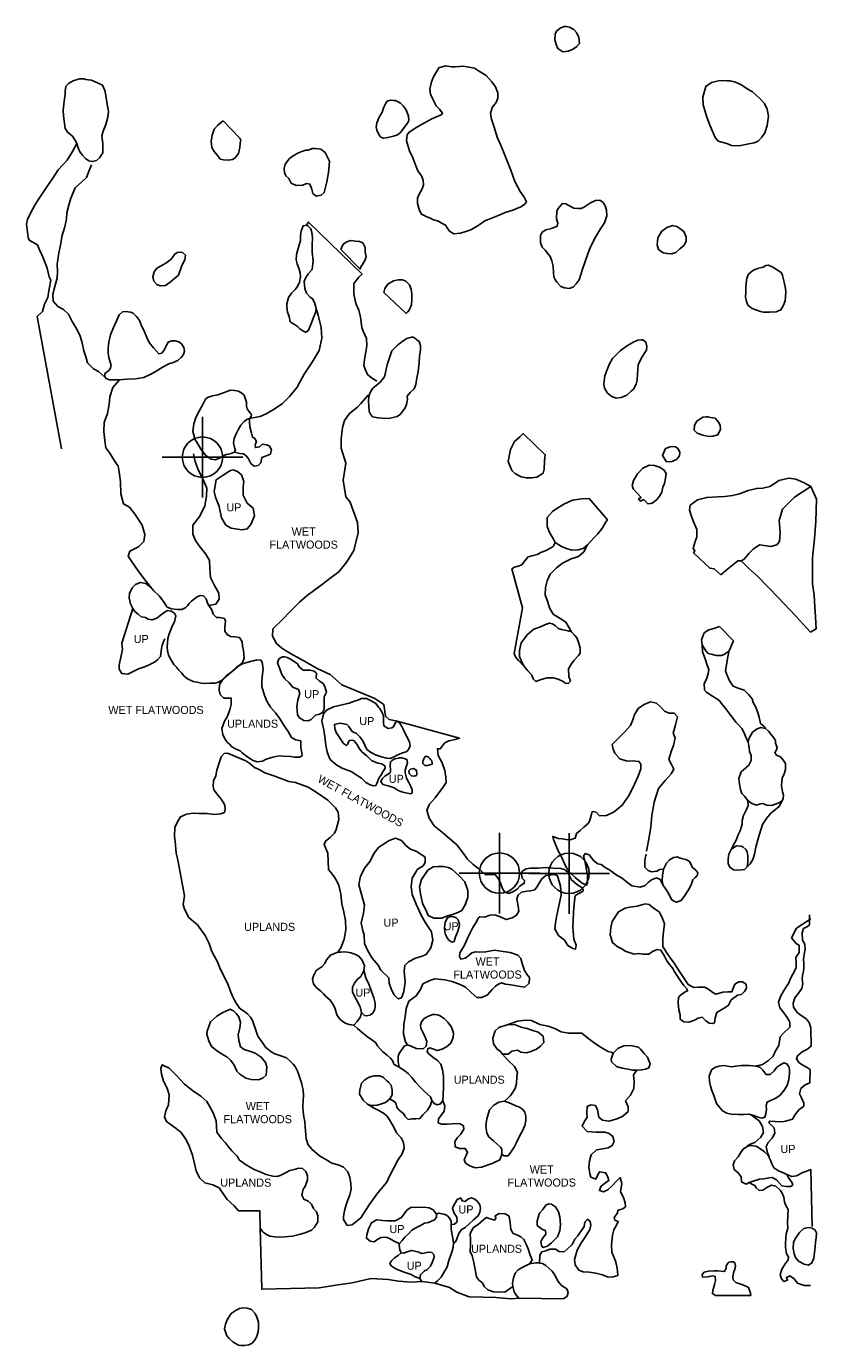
# Model space of a CAD drawing. Extents: x 208113 to 219501, y 848765 to 886105.
# Tile 2 of 2: x 209711 to 219501, y 869766 to 886105. Entities that reach past the tile are written whole.
import ezdxf
from ezdxf.enums import TextEntityAlignment as Align

# ---------------------------------------------------------------- set-up
doc = ezdxf.new("R2010")
doc.units = 0
doc.header["$LTSCALE"] = 800
doc.header["$PDMODE"] = 34
doc.header["$PDSIZE"] = 500
doc.layers.add('WETLANDS', color=11, linetype='CONTINUOUS')

msp = doc.modelspace()

# ---------------------------------------------------------------- linework, layer by layer
at = {"layer": 'WETLANDS', "color": 0}
for points in [[(216375, 886104), (216323, 886084), (216280, 886047), (216262, 886007), (216257, 885941), (216274, 885880), (216293, 885830), (216355, 885791), (216422, 885799), (216477, 885817), (216532, 885857), (216562, 885893), (216555, 885966), (216528, 886030), (216493, 886067), (216439, 886097), (216402, 886105)], [(214982, 885605), (214902, 885617), (214819, 885591), (214794, 885551), (214755, 885479), (214729, 885418), (214711, 885326), (214717, 885266), (214747, 885204), (214789, 885123), (214827, 885081), (214850, 885053), (214867, 885030), (214851, 885008), (214733, 884962), (214607, 884890), (214527, 884846), (214449, 884792), (214430, 884763), (214421, 884688), (214456, 884565), (214500, 884479), (214536, 884380), (214562, 884316), (214604, 884255), (214625, 884201), (214630, 884143), (214613, 884093), (214572, 884021), (214558, 883979), (214557, 883913), (214582, 883827), (214608, 883779), (214670, 883748), (214706, 883733), (214754, 883709), (214817, 883692), (214851, 883671), (214904, 883644), (214924, 883609), (214951, 883570), (215008, 883536), (215086, 883543), (215132, 883555), (215219, 883585), (215310, 883640), (215389, 883695), (215466, 883726), (215567, 883768), (215642, 883801), (215738, 883828), (215838, 883872), (215881, 883898), (215906, 883931), (215876, 883992), (215829, 884061), (215764, 884185), (215712, 884324), (215664, 884447), (215599, 884615), (215545, 884734), (215510, 884845), (215473, 884956), (215462, 885027), (215482, 885101), (215529, 885161), (215552, 885217), (215552, 885282), (215522, 885358), (215478, 885420), (215408, 885497), (215314, 885553), (215261, 885588), (215193, 885602), (215121, 885611), (215077, 885610), (215025, 885603)], [(210422, 885456), (210369, 885455), (210292, 885431), (210234, 885399), (210199, 885361), (210190, 885303), (210191, 885264), (210178, 885178), (210167, 885068), (210169, 884999), (210184, 884904), (210193, 884840), (210223, 884789), (210282, 884744), (210312, 884700), (210335, 884656), (210354, 884602), (210375, 884551), (210408, 884510), (210445, 884471), (210486, 884442), (210530, 884431), (210578, 884444), (210616, 884476), (210660, 884539), (210658, 884656), (210647, 884748), (210663, 884806), (210696, 884891), (210719, 884979), (210730, 885053), (210713, 885141), (210697, 885249), (210681, 885312), (210653, 885377), (210601, 885404), (210519, 885439), (210482, 885443), (210448, 885447)], [(218392, 885431), (218300, 885434), (218197, 885411), (218129, 885361), (218090, 885229), (218096, 885132), (218141, 884983), (218183, 884873), (218245, 884728), (218283, 884684), (218388, 884653), (218448, 884632), (218543, 884627), (218621, 884641), (218726, 884664), (218778, 884685), (218822, 884733), (218861, 884785), (218889, 884877), (218904, 884994), (218889, 885082), (218855, 885150), (218799, 885213), (218708, 885293), (218641, 885331), (218560, 885386), (218496, 885414), (218463, 885424), (218430, 885429)], [(214261, 885186), (214223, 885192), (214180, 885179), (214160, 885147), (214138, 885103), (214117, 885043), (214083, 884983), (214069, 884952), (214051, 884908), (214043, 884862), (214054, 884818), (214076, 884767), (214104, 884733), (214136, 884719), (214187, 884728), (214261, 884744), (214307, 884762), (214348, 884795), (214393, 884855), (214431, 884908), (214447, 884941), (214445, 884995), (214416, 885070), (214378, 885123), (214344, 885155), (214309, 885176), (214280, 885187)], [(212149, 884934), (212084, 884882), (212038, 884831), (212011, 884758), (211999, 884681), (212009, 884606), (212038, 884556), (212082, 884502), (212112, 884462), (212155, 884453), (212216, 884449), (212266, 884458), (212297, 884478), (212338, 884529), (212356, 884606), (212360, 884659), (212367, 884695), (212355, 884721)], [(213174, 884572), (213113, 884551), (213074, 884535), (213030, 884511), (212971, 884467), (212916, 884398), (212903, 884345), (212907, 884296), (212926, 884256), (212961, 884222), (212990, 884164), (213054, 884134), (213132, 884139), (213184, 884158), (213223, 884153), (213247, 884090), (213260, 884037), (213300, 884004), (213363, 884014), (213400, 884050), (213432, 884180), (213453, 884296), (213463, 884384), (213466, 884435), (213436, 884494), (213411, 884544), (213359, 884585), (213291, 884594), (213252, 884591), (213200, 884573)], [(216548, 883848), (216492, 883855), (216421, 883893), (216396, 883906), (216352, 883913), (216294, 883845), (216283, 883811), (216279, 883722), (216296, 883670), (216287, 883631), (216217, 883602), (216146, 883584), (216102, 883555), (216081, 883515), (216080, 883428), (216101, 883372), (216137, 883334), (216201, 883255), (216222, 883201), (216236, 883137), (216240, 883052), (216245, 883004), (216267, 882961), (216282, 882938), (216333, 882884), (216376, 882869), (216438, 882861), (216489, 882881), (216521, 882916), (216558, 882966), (216600, 883099), (216631, 883179), (216670, 883300), (216703, 883383), (216761, 883495), (216825, 883598), (216874, 883672), (216900, 883760), (216898, 883831), (216887, 883874), (216857, 883924), (216814, 883953), (216760, 883950), (216700, 883921), (216648, 883887), (216611, 883864), (216581, 883851)], [(213180, 883643), (213140, 883635), (213116, 883567), (213109, 883515), (213105, 883454), (213088, 883385), (213070, 883326), (213059, 883280), (213054, 883214), (213065, 883164), (213085, 883110), (213104, 883053), (213105, 883002), (213093, 882939), (213068, 882884), (213040, 882845), (212995, 882802), (212957, 882749), (212939, 882670), (212936, 882626), (212947, 882566), (212967, 882512), (212981, 882448), (213019, 882420), (213069, 882389), (213099, 882360), (213135, 882335), (213170, 882317), (213200, 882333), (213233, 882413), (213269, 882499), (213293, 882562), (213302, 882610), (213279, 882685), (213256, 882732), (213228, 882752), (213181, 882800), (213159, 882860), (213152, 882947), (213168, 882989), (213204, 883041), (213253, 883095), (213264, 883203), (213251, 883311), (213253, 883391), (213254, 883491), (213249, 883552), (213234, 883596), (213215, 883620), (213196, 883636)], [(217708, 883634), (217645, 883615), (217580, 883565), (217534, 883486), (217525, 883400), (217541, 883343), (217598, 883300), (217650, 883291), (217703, 883288), (217756, 883303), (217807, 883350), (217855, 883390), (217885, 883440), (217883, 883497), (217856, 883565), (217805, 883603), (217768, 883625), (217727, 883636), (217713, 883640)], [(213608, 883344), (213635, 883406), (213679, 883438), (213729, 883452), (213787, 883446), (213839, 883440), (213879, 883424), (213907, 883365), (213910, 883308), (213919, 883256), (213908, 883212), (213876, 883156), (213856, 883126), (213846, 883100)], [(211539, 883268), (211505, 883224), (211438, 883171), (211379, 883141), (211329, 883109), (211296, 883067), (211276, 883004), (211289, 882951), (211326, 882910), (211373, 882891), (211434, 882897), (211493, 882939), (211549, 882986), (211594, 883026), (211637, 883144), (211672, 883216), (211682, 883273), (211647, 883303), (211617, 883309), (211581, 883305), (211549, 883286)], [(218839, 883125), (218770, 883107), (218710, 883081), (218656, 883035), (218637, 882989), (218628, 882927), (218624, 882865), (218622, 882816), (218620, 882753), (218631, 882699), (218647, 882654), (218701, 882612), (218805, 882574), (218841, 882565), (218919, 882566), (219001, 882569), (219056, 882594), (219090, 882651), (219112, 882706), (219120, 882812), (219115, 882861), (219100, 882937), (219080, 883019), (219064, 883052), (218999, 883100), (218958, 883125), (218906, 883148), (218873, 883145)], [(214139, 882811), (214150, 882861), (214188, 882914), (214259, 882954), (214316, 882965), (214370, 882965), (214411, 882949), (214457, 882905), (214479, 882849), (214487, 882788), (214488, 882721), (214483, 882656), (214453, 882591), (214437, 882571), (214416, 882550)], [(210953, 882575), (210903, 882568), (210862, 882534), (210817, 882428), (210791, 882374), (210754, 882287), (210734, 882195), (210725, 882125), (210723, 882059), (210731, 882005), (210754, 881934), (210761, 881904), (210750, 881864), (210732, 881844), (210698, 881820), (210684, 881808), (210683, 881789), (210683, 881766), (210698, 881745), (210740, 881728), (210798, 881729), (210865, 881726), (210955, 881734), (211061, 881742), (211113, 881749), (211168, 881757), (211253, 881796), (211308, 881828), (211374, 881868), (211415, 881894), (211474, 881924), (211530, 881943), (211586, 881967), (211630, 882006), (211658, 882042), (211669, 882083), (211662, 882129), (211636, 882171), (211600, 882199), (211553, 882211), (211514, 882211), (211469, 882193), (211437, 882142), (211417, 882097), (211389, 882056), (211350, 882049), (211286, 882124), (211232, 882192), (211205, 882253), (211165, 882341), (211140, 882388), (211111, 882461), (211076, 882514), (211033, 882553), (211001, 882565), (210972, 882571)], [(214483, 882257), (214425, 882240), (214365, 882203), (214304, 882154), (214239, 882085), (214209, 882002), (214186, 881932), (214164, 881838), (214147, 881764), (214098, 881705), (214064, 881673), (214001, 881624), (213971, 881570), (213955, 881526), (213948, 881459), (213954, 881405), (213959, 881336), (213975, 881301), (213999, 881271), (214069, 881256), (214123, 881255), (214191, 881250), (214239, 881259), (214304, 881275), (214347, 881304), (214402, 881380), (214419, 881421), (214434, 881484), (214429, 881524), (214467, 881572), (214517, 881615), (214536, 881668), (214546, 881729), (214565, 881831), (214576, 881942), (214583, 882021), (214593, 882098), (214593, 882151), (214578, 882204), (214548, 882225), (214521, 882247), (214502, 882255)], [(217235, 882198), (217145, 882143), (217069, 882087), (216971, 881992), (216934, 881926), (216900, 881845), (216878, 881776), (216864, 881677), (216873, 881626), (216909, 881564), (216962, 881521), (217016, 881502), (217078, 881510), (217149, 881538), (217202, 881586), (217233, 881613), (217265, 881676), (217276, 881725), (217283, 881804), (217284, 881857), (217291, 881915), (217329, 881992), (217374, 882066), (217394, 882095), (217397, 882139), (217384, 882195), (217346, 882224), (217326, 882225), (217284, 882221), (217257, 882208)], [(212221, 881593), (212174, 881573), (212081, 881542), (212015, 881530), (211954, 881509), (211928, 881489), (211901, 881430), (211857, 881350), (211812, 881263), (211786, 881183), (211775, 881087), (211802, 880983), (211822, 880957), (211872, 880871), (211936, 880789), (211999, 880745), (212053, 880738), (212120, 880764), (212155, 880788), (212187, 880801), (212216, 880809), (212249, 880814), (212287, 880832), (212301, 880853), (212290, 880891), (212275, 880948), (212285, 881000), (212308, 881061), (212335, 881110), (212368, 881165), (212410, 881212), (212444, 881235), (212474, 881247), (212495, 881274), (212498, 881300), (212475, 881327), (212446, 881369), (212439, 881400), (212437, 881452), (212425, 881488), (212408, 881539), (212382, 881564), (212339, 881588), (212297, 881594), (212284, 881597), (212237, 881600)], [(218133, 881271), (218090, 881267), (218017, 881217), (217987, 881168), (217982, 881106), (218019, 881067), (218093, 881043), (218164, 881027), (218216, 881031), (218276, 881048), (218309, 881116), (218305, 881163), (218290, 881201), (218245, 881252), (218188, 881261), (218154, 881270)], [(215865, 881064), (215824, 881023), (215760, 880963), (215707, 880866), (215678, 880717), (215723, 880605), (215770, 880565), (215839, 880528), (215905, 880513), (215967, 880514), (216033, 880523), (216113, 880571), (216126, 880620), (216128, 880720), (216135, 880767), (216139, 880800)], [(217687, 880897), (217627, 880877), (217591, 880792), (217643, 880714), (217707, 880715), (217764, 880743), (217801, 880785), (217806, 880832), (217783, 880878), (217753, 880897), (217712, 880901)], [(217410, 880192), (217359, 880245), (217317, 880226), (217296, 880253), (217327, 880270), (217228, 880377), (217217, 880419), (217231, 880480), (217280, 880563), (217349, 880632), (217425, 880669), (217492, 880666), (217556, 880646), (217608, 880614), (217636, 880569), (217629, 880508), (217615, 880442), (217596, 880398), (217584, 880338), (217553, 880288), (217520, 880246), (217492, 880222), (217464, 880199), (217448, 880195)], [(212218, 880594), (212148, 880548), (212064, 880490), (212037, 880343), (212053, 880276), (212098, 880161), (212128, 880018), (212183, 879929), (212248, 879891), (212381, 879869), (212448, 879882), (212492, 879935), (212538, 880045), (212520, 880140), (212447, 880200), (212397, 880300), (212396, 880403), (212405, 880470), (212375, 880550), (212325, 880593), (212272, 880613), (212240, 880606)], [(218314, 879313), (218233, 879388), (218176, 879395), (217976, 879586), (217991, 879609), (217971, 879638), (217994, 879715), (218016, 879782), (218017, 879873), (217971, 879980), (217942, 880058), (217928, 880119), (217935, 880175), (218024, 880241), (218140, 880272), (218278, 880279), (218365, 880281), (218459, 880295), (218544, 880317), (218651, 880359), (218760, 880382), (218835, 880387), (218922, 880406), (218989, 880449), (219034, 880483), (219157, 880510), (219243, 880496), (219338, 880455), (219430, 880408), (219228, 880276), (219078, 880127), (219035, 879986), (219048, 879839), (219043, 879726), (219010, 879684), (218934, 879665), (218852, 879674), (218795, 879683), (218714, 879632), (218666, 879583), (218605, 879507), (218566, 879487), (218523, 879487), (218402, 879386)], [(216682, 880257), (216588, 880254), (216475, 880236), (216379, 880193), (216296, 880144), (216229, 880099), (216161, 880021), (216164, 879911), (216192, 879835), (216237, 879762), (216262, 879714), (216339, 879663), (216389, 879643), (216470, 879620), (216546, 879622), (216608, 879640), (216663, 879685), (216745, 879776), (216791, 879822), (216847, 879896), (216891, 879969), (216909, 879994)], [(211688, 878909), (211635, 878884), (211587, 878883), (211509, 878891), (211454, 878911), (211409, 878982), (211358, 879054), (211285, 879118), (211229, 879178), (211190, 879205), (211122, 879218), (211061, 879193), (211020, 879153), (210988, 879083), (210985, 879027), (211002, 878953), (211028, 878896), (211055, 878858), (211096, 878826), (211134, 878794), (211185, 878786), (211218, 878764), (211271, 878756), (211327, 878777), (211367, 878808), (211429, 878856), (211461, 878870), (211503, 878864), (211545, 878836), (211562, 878806), (211546, 878732), (211520, 878684), (211481, 878584), (211464, 878523), (211456, 878421), (211458, 878372), (211473, 878318), (211495, 878271), (211536, 878201), (211569, 878170), (211597, 878136), (211631, 878099), (211662, 878060), (211708, 878026), (211776, 877992), (211821, 877984), (211902, 877967), (211984, 877971), (212045, 877973), (212090, 877983), (212128, 878006), (212194, 878071), (212242, 878105), (212292, 878143), (212350, 878192), (212394, 878234), (212410, 878280), (212402, 878374), (212389, 878430), (212384, 878484), (212353, 878536), (212294, 878544), (212240, 878549), (212199, 878573), (212170, 878617), (212170, 878663), (212178, 878740), (212164, 878771), (212104, 878783), (212068, 878786), (212027, 878825), (212007, 878880), (211973, 878933), (211954, 878962), (211939, 879016), (211904, 879053), (211864, 879058), (211825, 879040), (211780, 879007), (211755, 878985), (211729, 878958), (211707, 878929)], [(216141, 878696), (216081, 878670), (215998, 878641), (215920, 878574), (215840, 878469), (215819, 878375), (215819, 878303), (215849, 878229), (215883, 878172), (215925, 878122), (215974, 878072), (215991, 878026), (216024, 877990), (216090, 878017), (216161, 878039), (216237, 878037), (216301, 878022), (216353, 877996), (216391, 877970), (216424, 877966), (216450, 877994), (216430, 878055), (216429, 878150), (216457, 878196), (216492, 878252), (216550, 878313), (216573, 878343), (216571, 878405), (216551, 878480), (216530, 878532), (216506, 878563), (216465, 878607), (216422, 878620), (216342, 878636), (216299, 878648), (216262, 878684), (216225, 878705), (216193, 878715)], [(218298, 878673), (218229, 878650), (218164, 878631), (218106, 878593), (218075, 878508), (218081, 878447), (218127, 878373), (218159, 878339), (218212, 878324), (218258, 878312), (218321, 878312), (218355, 878328), (218389, 878351), (218414, 878364), (218435, 878410), (218450, 878448), (218471, 878497)], [(212476, 878237), (212396, 878215), (212320, 878175), (212242, 878105), (212186, 878052), (212137, 878006), (212103, 877953), (212098, 877884), (212113, 877830), (212157, 877785), (212226, 877787), (212250, 877786), (212247, 877708), (212230, 877639), (212199, 877553), (212167, 877501), (212131, 877411), (212145, 877335), (212161, 877300), (212196, 877245), (212227, 877215), (212255, 877183), (212301, 877159), (212361, 877133), (212384, 877108), (212439, 877066), (212492, 877029), (212522, 877013), (212570, 876996), (212638, 877004), (212683, 877028), (212764, 877054), (212840, 877069), (212891, 877067), (212982, 877062), (213033, 877053), (213097, 877056), (213126, 877076), (213123, 877108), (213111, 877173), (213113, 877225), (213110, 877257), (213048, 877268), (212996, 877299), (212956, 877374), (212897, 877456), (212857, 877526), (212801, 877598), (212735, 877673), (212693, 877738), (212661, 877819), (212629, 877931), (212629, 877994), (212637, 878087), (212646, 878145), (212634, 878231), (212617, 878254), (212564, 878258), (212524, 878248), (212500, 878242)], [(212883, 878298), (212837, 878271), (212822, 878222), (212852, 878147), (212876, 878077), (212911, 878023), (212968, 877974), (213011, 877920), (213081, 877894), (213099, 877841), (213073, 877763), (213063, 877683), (213064, 877634), (213071, 877578), (213095, 877542), (213150, 877510), (213201, 877503), (213240, 877522), (213292, 877573), (213344, 877587), (213379, 877609), (213399, 877650), (213402, 877726), (213401, 877801), (213428, 877859), (213410, 877930), (213388, 877965), (213343, 877994), (213300, 878031), (213307, 878093), (213278, 878119), (213226, 878134), (213142, 878130), (213090, 878172), (213068, 878210), (212993, 878266), (212940, 878290), (212909, 878298)], [(213775, 877749), (213711, 877723), (213517, 877677), (213431, 877638), (213392, 877593), (213371, 877502), (213394, 877395), (213407, 877307), (213421, 877205), (213437, 877120), (213466, 877041), (213481, 877016), (213556, 876954), (213624, 876918), (213734, 876877), (213816, 876824), (213863, 876793), (213916, 876740), (213968, 876712), (214011, 876700), (214041, 876705), (214054, 876728), (214080, 876801), (214101, 876829), (214129, 876874), (214155, 876918), (214153, 876948), (214114, 876973), (214063, 876980), (213987, 877012), (213929, 877072), (213872, 877115), (213837, 877159), (213803, 877216), (213766, 877259), (213719, 877263), (213702, 877243), (213694, 877216), (213676, 877197), (213639, 877225), (213591, 877296), (213547, 877360), (213531, 877408), (213527, 877458), (213600, 877475), (213681, 877460), (213706, 877433), (213747, 877372), (213799, 877346), (213842, 877308), (213880, 877257), (213905, 877202), (213929, 877150), (213975, 877116), (214036, 877083), (214109, 877057), (214174, 877040), (214213, 877038), (214269, 877057), (214295, 877076), (214371, 877110), (214415, 877122), (214435, 877138), (214465, 877190), (214456, 877242), (214383, 877395), (214361, 877436), (214336, 877476), (214306, 877499), (214283, 877482), (214261, 877432), (214237, 877416), (214192, 877411), (214141, 877441), (214135, 877483), (214137, 877555), (214125, 877593), (214090, 877658), (214072, 877674), (214040, 877721), (213984, 877751), (213924, 877780), (213860, 877780), (213838, 877768), (213806, 877757)], [(218971, 877292), (218932, 877338), (218906, 877376), (218866, 877409), (218810, 877422), (218755, 877400), (218705, 877364), (218665, 877291), (218654, 877241), (218664, 877176), (218669, 877123), (218690, 877074), (218690, 877015), (218661, 876955), (218593, 876899), (218566, 876873), (218538, 876790), (218546, 876718), (218557, 876656), (218574, 876605), (218608, 876572), (218649, 876518), (218698, 876481), (218756, 876462), (218805, 876477), (218833, 876482), (218886, 876462), (218944, 876457), (219000, 876475), (219043, 876494), (219075, 876514), (219088, 876542), (219091, 876585), (219077, 876627), (219066, 876702), (219075, 876795), (219097, 876849), (219114, 876902), (219117, 876974), (219092, 877013), (219052, 877057), (219005, 877079), (218984, 877113), (219002, 877147), (219013, 877174), (218990, 877227), (218992, 877259)], [(214321, 877041), (214274, 877032), (214238, 877013), (214221, 876997), (214216, 876945), (214223, 876909), (214223, 876877), (214219, 876862), (214183, 876840), (214156, 876824), (214119, 876787), (214102, 876755), (214127, 876717), (214192, 876701), (214266, 876673), (214315, 876640), (214373, 876621), (214429, 876610), (214473, 876602), (214489, 876614), (214492, 876649), (214473, 876692), (214444, 876751), (214421, 876794), (214402, 876861), (214404, 876893), (214420, 876948), (214433, 876985), (214425, 877026), (214392, 877039), (214362, 877046), (214334, 877046)], [(214509, 876915), (214469, 876904), (214451, 876886), (214452, 876852), (214482, 876823), (214505, 876819), (214531, 876822), (214543, 876828), (214549, 876848), (214543, 876894), (214533, 876899)], [(214709, 877038), (214691, 877053), (214664, 877066), (214646, 877058), (214633, 877032), (214622, 877003), (214621, 876975), (214648, 876950), (214680, 876951), (214711, 876959), (214737, 876967), (214740, 876979), (214733, 877011), (214722, 877022)], [(214553, 875664), (214627, 875708), (214651, 875751), (214652, 875815), (214547, 875887), (214471, 875914), (214412, 875959), (214358, 876024), (214283, 876050), (214198, 876020), (214145, 875981), (214076, 875938), (214016, 875862), (213968, 875768), (213902, 875685), (213851, 875581), (213830, 875475), (213868, 875343), (213898, 875220), (213888, 875124), (213859, 875001), (213879, 874905), (213895, 874853), (213901, 874746), (213942, 874655), (213996, 874564), (214068, 874479), (214103, 874415), (214201, 874321), (214204, 874254), (214233, 874174), (214267, 874110), (214317, 874061), (214359, 874074), (214389, 874154), (214402, 874266), (214392, 874404), (214400, 874474), (214446, 874520), (214530, 874564), (214601, 874585), (214664, 874611), (214721, 874695), (214747, 874790), (214729, 874893), (214654, 875001), (214603, 875099), (214539, 875235), (214492, 875352), (214476, 875452), (214491, 875555), (214541, 875638)], [(218560, 875951), (218507, 875956), (218462, 875929), (218441, 875911), (218413, 875854), (218406, 875790), (218404, 875736), (218424, 875691), (218473, 875661), (218519, 875653), (218573, 875658), (218607, 875663), (218641, 875698), (218650, 875754), (218647, 875834), (218639, 875884), (218622, 875909), (218587, 875945)], [(217776, 875822), (217726, 875812), (217678, 875782), (217641, 875740), (217606, 875669), (217593, 875588), (217589, 875532), (217595, 875473), (217625, 875430), (217657, 875381), (217684, 875335), (217704, 875290), (217730, 875271), (217767, 875257), (217824, 875278), (217870, 875341), (217898, 875386), (217921, 875425), (217949, 875487), (217968, 875534), (217997, 875563), (218019, 875585), (218030, 875623), (218004, 875653), (217960, 875691), (217946, 875725), (217920, 875765), (217881, 875788), (217844, 875796), (217815, 875804), (217798, 875808)], [(214812, 875699), (214749, 875696), (214684, 875653), (214605, 875541), (214582, 875447), (214595, 875362), (214617, 875247), (214673, 875136), (214690, 875092), (214757, 875059), (214856, 875061), (214927, 875090), (214988, 875105), (215055, 875129), (215107, 875154), (215148, 875224), (215182, 875321), (215178, 875405), (215142, 875510), (215076, 875582), (214982, 875667), (214937, 875688), (214883, 875700), (214833, 875701)], [(217277, 875210), (217188, 875198), (217131, 875186), (217045, 875137), (216969, 875019), (216950, 874945), (216942, 874854), (216974, 874758), (217032, 874710), (217087, 874681), (217130, 874650), (217241, 874616), (217300, 874622), (217350, 874613), (217422, 874613), (217467, 874648), (217525, 874671), (217571, 874663), (217616, 874591), (217644, 874531), (217667, 874502), (217718, 874436), (217737, 874404), (217767, 874357), (217807, 874298), (217826, 874268), (217856, 874226), (217893, 874186), (217903, 874160), (217872, 874148), (217811, 874104), (217789, 874077), (217785, 874010), (217793, 873927), (217809, 873865), (217812, 873809), (217854, 873778), (217917, 873774), (217986, 873797), (218033, 873823), (218082, 873834), (218130, 873790), (218168, 873760), (218215, 873755), (218234, 873764), (218244, 873828), (218264, 873894), (218318, 873926), (218365, 873948), (218411, 873981), (218444, 874047), (218520, 874105), (218568, 874117), (218609, 874151), (218633, 874192), (218630, 874241), (218583, 874270), (218539, 874271), (218487, 874242), (218466, 874193), (218450, 874148), (218400, 874146), (218340, 874142), (218299, 874133), (218254, 874118), (218214, 874141), (218155, 874184), (218111, 874204), (218034, 874204), (217978, 874203), (217911, 874238), (217803, 874398), (217729, 874517), (217701, 874554), (217643, 874636), (217596, 874709), (217595, 874803), (217605, 874896), (217616, 874991), (217590, 875058), (217553, 875134), (217475, 875187), (217428, 875231), (217381, 875237), (217350, 875228)], [(214966, 875081), (214928, 875066), (214899, 875010), (214890, 874944), (214893, 874893), (214904, 874859), (214924, 874816), (214945, 874786), (214980, 874762), (215009, 874773), (215028, 874828), (215051, 874885), (215072, 874952), (215077, 874983), (215061, 875038), (215037, 875066), (215005, 875077), (214986, 875080), (214978, 875081)], [(213570, 874641), (213530, 874621), (213478, 874603), (213429, 874545), (213410, 874498), (213375, 874463), (213337, 874438), (213301, 874412), (213266, 874345), (213257, 874305), (213269, 874249), (213302, 874201), (213357, 874155), (213391, 874123), (213417, 874095), (213471, 874051), (213511, 873992), (213538, 873936), (213557, 873865), (213598, 873804), (213660, 873762), (213710, 873745), (213766, 873734), (213811, 873781), (213852, 873838), (213862, 873893), (213845, 873964), (213800, 874047), (213769, 874110), (213752, 874149), (213751, 874206), (213776, 874257), (213810, 874299), (213855, 874338), (213890, 874411), (213899, 874471), (213871, 874541), (213831, 874589), (213782, 874616), (213732, 874632), (213690, 874639), (213646, 874645), (213644, 874645), (213604, 874640)], [(212221, 873927), (212145, 873891), (212071, 873845), (211990, 873775), (211949, 873662), (211947, 873624), (211970, 873540), (212006, 873473), (212064, 873427), (212130, 873379), (212196, 873343), (212245, 873297), (212285, 873241), (212317, 873166), (212355, 873127), (212430, 873079), (212495, 873062), (212586, 873059), (212645, 873083), (212680, 873115), (212691, 873218), (212675, 873274), (212621, 873340), (212547, 873387), (212489, 873410), (212409, 873435), (212364, 873467), (212342, 873546), (212336, 873614), (212355, 873701), (212364, 873768), (212342, 873837), (212310, 873880), (212276, 873912), (212256, 873923), (212239, 873932)], [(214748, 873866), (214692, 873848), (214638, 873817), (214608, 873777), (214593, 873737), (214596, 873697), (214626, 873640), (214651, 873587), (214672, 873532), (214663, 873475), (214626, 873443), (214539, 873448), (214476, 873475), (214432, 873492), (214390, 873474), (214330, 873385), (214318, 873353), (214315, 873281), (214330, 873214), (214399, 873168), (214440, 873138), (214488, 873089), (214537, 873024), (214596, 872960), (214638, 872916), (214682, 872882), (214716, 872846), (214733, 872803), (214762, 872764), (214802, 872748), (214842, 872759), (214869, 872802), (214875, 872866), (214880, 872976), (214880, 873100), (214865, 873181), (214844, 873253), (214803, 873299), (214747, 873337), (214699, 873376), (214677, 873407), (214685, 873443), (214709, 873454), (214746, 873443), (214802, 873422), (214861, 873436), (214915, 873467), (214968, 873512), (214997, 873582), (215004, 873636), (214977, 873709), (214933, 873773), (214887, 873818), (214831, 873853), (214804, 873863), (214777, 873867)], [(215842, 873712), (215760, 873744), (215668, 873738), (215563, 873705), (215520, 873667), (215488, 873573), (215496, 873505), (215542, 873440), (215583, 873409), (215609, 873376), (215680, 873378), (215725, 873412), (215796, 873424), (215835, 873402), (215906, 873394), (215960, 873410), (216029, 873436), (216082, 873476), (216121, 873521), (216113, 873597), (216050, 873649), (215974, 873673), (215917, 873692), (215892, 873699)], [(217254, 873471), (217199, 873484), (217114, 873481), (217039, 873448), (216980, 873387), (216956, 873314), (216961, 873282), (217021, 873222), (217093, 873203), (217165, 873192), (217218, 873179), (217273, 873178), (217337, 873180), (217382, 873189), (217423, 873206), (217438, 873258), (217407, 873337), (217365, 873384), (217320, 873437), (217297, 873460), (217279, 873468)], [(212338, 871434), (212285, 871499), (212197, 871577), (212153, 871644), (212098, 871721), (212020, 871759), (211920, 871782), (211855, 871843), (211813, 871930), (211767, 872125), (211725, 872249), (211684, 872328), (211627, 872404), (211566, 872456), (211492, 872508), (211447, 872544), (211422, 872600), (211438, 872674), (211473, 872750), (211481, 872871), (211456, 872955), (211410, 873041), (211383, 873127), (211378, 873201), (211394, 873245), (211482, 873204), (211563, 873120), (211671, 873005), (211767, 872924), (211872, 872854), (211945, 872790), (211981, 872733), (212025, 872651), (212062, 872550), (212067, 872488), (212071, 872411), (212127, 872331), (212176, 872276), (212213, 872230), (212256, 872178), (212321, 872112), (212351, 872064), (212447, 871997), (212533, 871949), (212615, 871916), (212682, 871887), (212763, 871866), (212815, 871861), (212854, 871872), (212904, 871899), (212975, 871937), (213027, 871949), (213087, 871965), (213132, 871958), (213174, 871922), (213192, 871871), (213193, 871818), (213164, 871738), (213139, 871703), (213125, 871631), (213149, 871579), (213200, 871554), (213242, 871517), (213270, 871463), (213304, 871422), (213323, 871375), (213321, 871300), (213281, 871234), (213245, 871195), (213166, 871162), (213092, 871141), (213006, 871122), (212913, 871115), (212851, 871111), (212787, 871114), (212729, 871124), (212677, 871147), (212635, 871181), (212608, 871220), (212604, 871434)], [(218421, 873224), (218352, 873235), (218288, 873227), (218238, 873210), (218200, 873180), (218170, 873102), (218174, 873038), (218187, 872980), (218202, 872928), (218227, 872865), (218242, 872816), (218261, 872763), (218292, 872725), (218335, 872675), (218390, 872646), (218442, 872633), (218530, 872628), (218600, 872629), (218662, 872632), (218721, 872617), (218773, 872596), (218821, 872585), (218858, 872595), (218873, 872636), (218879, 872689), (218876, 872739), (218890, 872782), (218928, 872801), (218986, 872825), (219044, 872864), (219089, 872917), (219138, 872988), (219155, 873061), (219164, 873135), (219163, 873185), (219156, 873220), (219130, 873256), (219095, 873268), (219046, 873239), (219010, 873214), (218973, 873171), (218926, 873123), (218874, 873126), (218835, 873176), (218798, 873214), (218753, 873226), (218671, 873234), (218567, 873235), (218499, 873228), (218457, 873220)], [(213936, 872757), (213885, 872807), (213838, 872881), (213842, 872935), (213863, 873016), (213903, 873058), (213956, 873092), (214021, 873107), (214089, 873106), (214136, 873086), (214176, 873047), (214199, 873028), (214230, 872992), (214241, 872930), (214241, 872873), (214213, 872824), (214160, 872776), (214096, 872755), (214057, 872743), (214013, 872742), (213977, 872742)], [(215782, 872733), (215712, 872766), (215634, 872793), (215565, 872781), (215504, 872744), (215449, 872686), (215414, 872576), (215402, 872487), (215417, 872396), (215442, 872351), (215496, 872302), (215541, 872267), (215586, 872225), (215603, 872198), (215601, 872137), (215625, 872116), (215680, 872118), (215721, 872173), (215755, 872225), (215789, 872292), (215818, 872361), (215854, 872418), (215887, 872493), (215900, 872554), (215900, 872608), (215885, 872659), (215857, 872694), (215832, 872710), (215810, 872723)], [(218779, 872219), (218748, 872235), (218690, 872243), (218649, 872235), (218594, 872204), (218566, 872168), (218527, 872106), (218485, 872054), (218469, 872007), (218480, 871947), (218531, 871907), (218566, 871858), (218571, 871794), (218628, 871767), (218664, 871785), (218726, 871809), (218792, 871828), (218845, 871832), (218910, 871844), (218951, 871847), (219004, 871819), (219036, 871784), (219070, 871747), (219125, 871737), (219176, 871737), (219206, 871755), (219200, 871781), (219170, 871825), (219148, 871854), (219132, 871886), (219091, 871906), (219038, 871925), (218971, 871969), (218948, 872019), (218931, 872064), (218914, 872095), (218895, 872130), (218857, 872167), (218834, 872181), (218801, 872205)], [(216184, 871521), (216146, 871504), (216108, 871454), (216067, 871405), (216037, 871313), (216040, 871253), (216104, 871206), (216142, 871192), (216145, 871148), (216114, 871105), (216085, 871054), (216093, 871008), (216109, 870983), (216168, 871000), (216217, 871039), (216289, 871115), (216319, 871188), (216329, 871265), (216318, 871361), (216304, 871423), (216266, 871486), (216241, 871501), (216212, 871518)], [(214881, 871395), (214815, 871407), (214792, 871395), (214792, 871358), (214768, 871323), (214692, 871293), (214645, 871281), (214600, 871257), (214535, 871227), (214488, 871198), (214453, 871160), (214399, 871109), (214366, 871068), (214333, 871033), (214328, 871009), (214337, 870953), (214356, 870915), (214383, 870910), (214440, 870932), (214483, 870946), (214523, 870936), (214573, 870924), (214605, 870908), (214638, 870910), (214687, 870924), (214736, 870920), (214758, 870896), (214764, 870863), (214738, 870797), (214717, 870752), (214674, 870706), (214644, 870692), (214592, 870641), (214586, 870598), (214610, 870560), (214773, 870539), (214805, 870568), (214850, 870613), (214897, 870692), (214923, 870743), (214946, 870822), (214982, 870922), (214998, 870986), (215004, 871036), (214994, 871098), (214982, 871160), (214975, 871212), (214973, 871268), (214975, 871303), (214955, 871340), (214929, 871373), (214906, 871386)], [(219341, 871215), (219289, 871169), (219235, 871090), (219214, 871044), (219210, 870969), (219223, 870902), (219239, 870858), (219275, 870813), (219346, 870774), (219402, 870763), (219441, 870790), (219465, 870851), (219475, 870919), (219481, 870986), (219487, 871050), (219497, 871097), (219500, 871162), (219484, 871197), (219446, 871223), (219411, 871230), (219380, 871226), (219362, 871223)], [(216024, 870793), (215945, 870779), (215862, 870736), (215804, 870703), (215768, 870663), (215745, 870604), (215735, 870541), (215736, 870498), (215753, 870433), (215775, 870398), (215813, 870356), (216366, 870344), (216412, 870380), (216422, 870424), (216406, 870469), (216341, 870513), (216295, 870564), (216264, 870626), (216226, 870688), (216185, 870724), (216146, 870757), (216106, 870783), (216067, 870788), (216044, 870792)], [(218404, 870790), (218380, 870756), (218380, 870725), (218360, 870684), (218273, 870692), (218226, 870693), (218162, 870687), (218107, 870676), (218082, 870649), (218086, 870616), (218152, 870619), (218213, 870629), (218246, 870622), (218248, 870574), (218236, 870525), (218217, 870450), (218209, 870411), (218248, 870386), (218685, 870388), (218683, 870418), (218655, 870485), (218586, 870518), (218500, 870548), (218469, 870580), (218462, 870613), (218473, 870669), (218486, 870715), (218495, 870753), (218488, 870790), (218467, 870805), (218446, 870806), (218418, 870801)], [(212387, 870234), (212352, 870227), (212309, 870206), (212250, 870164), (212201, 870093), (212179, 870032), (212166, 869976), (212177, 869939), (212194, 869888), (212224, 869854), (212272, 869808), (212309, 869787), (212337, 869774), (212374, 869766), (212415, 869768), (212467, 869776), (212509, 869797), (212539, 869830), (212566, 869879), (212584, 869940), (212586, 869987), (212586, 870057), (212567, 870120), (212544, 870164), (212500, 870212), (212448, 870232)]]:
    msp.add_lwpolyline(points, close=True, dxfattribs=at)
for points in [[(210335, 884656), (210283, 884557), (210216, 884448), (210103, 884329), (210037, 884226), (209947, 884092), (209865, 883970), (209814, 883890), (209766, 883802), (209723, 883713), (209711, 883655), (209722, 883588), (209732, 883489), (209744, 883458), (209848, 883398), (209875, 883337), (209911, 883260), (209942, 883178), (209968, 883110), (209992, 883004), (210013, 882961), (209992, 882853), (209975, 882746), (209936, 882665), (209909, 882573), (209845, 882511), (210146, 880873)], [(210519, 884390), (210490, 884321), (210456, 884235), (210399, 884182), (210314, 884104), (210262, 883978), (210236, 883889), (210213, 883795), (210207, 883723), (210188, 883624), (210149, 883502), (210137, 883416), (210113, 883301), (210093, 883159), (210095, 883071), (210093, 882985), (210065, 882885), (210039, 882788), (210042, 882703), (210101, 882636), (210170, 882599), (210231, 882540), (210280, 882449), (210335, 882354), (210377, 882269), (210404, 882188), (210422, 882089), (210450, 882000), (210469, 881940), (210544, 881863), (210605, 881833), (210680, 881767)], [(213180, 883643), (213207, 883681), (213869, 883037), (213831, 883001), (213802, 882963), (213768, 882921), (213767, 882792), (213794, 882674), (213829, 882592), (213849, 882505), (213867, 882376), (213884, 882331), (213924, 882241), (213927, 882150), (213915, 882073), (213899, 881979), (213891, 881907), (213907, 881860), (213938, 881795), (213986, 881752), (214019, 881731), (214051, 881713), (214052, 881710)], [(213302, 882610), (213327, 882530), (213362, 882375), (213372, 882242), (213339, 882091), (213253, 881947), (213154, 881797), (213067, 881639), (212969, 881521), (212884, 881435), (212781, 881365), (212682, 881307), (212608, 881273), (212562, 881265), (212474, 881247), (212474, 881206), (212480, 881146), (212499, 881067), (212511, 881019), (212539, 881006), (212561, 880966), (212544, 880922), (212548, 880888), (212597, 880896), (212637, 880930), (212686, 880924), (212720, 880909), (212747, 880864), (212734, 880808), (212674, 880783), (212628, 880765), (212614, 880699), (212581, 880666), (212535, 880658), (212493, 880693), (212461, 880751), (212440, 880783), (212402, 880811), (212355, 880815), (212287, 880832)], [(210865, 881726), (210782, 881634), (210745, 881516), (210737, 881421), (210715, 881312), (210676, 881201), (210672, 881088), (210683, 880976), (210695, 880887), (210745, 880820), (210782, 880758), (210826, 880687), (210849, 880662), (210861, 880588), (210879, 880465), (210880, 880315), (210914, 880192), (210990, 880149), (211059, 880059), (211146, 879928), (211179, 879813), (211165, 879724), (211100, 879658), (210992, 879604), (210974, 879545), (211023, 879468), (211097, 879363), (211178, 879249), (211285, 879118)], [(214432, 873492), (214408, 873528), (214381, 873623), (214386, 873747), (214403, 873840), (214417, 873940), (214448, 874032), (214541, 874098), (214592, 874176), (214624, 874247), (214708, 874289), (214772, 874308), (214893, 874298), (214984, 874278), (215086, 874240), (215151, 874204), (215221, 874139), (215290, 874079), (215355, 874079), (215422, 874112), (215480, 874176), (215522, 874218), (215550, 874240), (215598, 874259), (215647, 874245), (215711, 874235), (215809, 874219), (215885, 874207), (215941, 874255), (215943, 874326), (215921, 874353), (215882, 874414), (215853, 874500), (215835, 874561), (215798, 874604), (215704, 874636), (215617, 874649), (215509, 874664), (215404, 874645), (215326, 874639), (215273, 874644), (215229, 874632), (215195, 874601), (215147, 874565), (215095, 874553), (215076, 874587), (215080, 874632), (215137, 874728), (215189, 874836), (215240, 874943), (215287, 875013), (215306, 875060), (215327, 875077), (215389, 875073), (215454, 875097), (215516, 875103), (215594, 875071), (215656, 875043), (215729, 875063), (215784, 875096), (215812, 875146), (215802, 875209), (215789, 875300), (215803, 875344), (215846, 875381), (215912, 875393), (215960, 875399), (216008, 875413), (216037, 875452), (216077, 875513), (216096, 875546), (216145, 875587), (216211, 875597), (216256, 875600), (216291, 875584), (216329, 875455), (216338, 875345), (216320, 875271), (216305, 875192), (216281, 875097), (216266, 875001), (216256, 874927), (216302, 874846), (216378, 874788), (216417, 874721), (216481, 874685), (216514, 874677), (216523, 874726), (216492, 874802), (216480, 874950), (216489, 875128), (216493, 875194), (216501, 875273), (216511, 875341), (216555, 875365), (216587, 875381), (216612, 875403), (216593, 875442), (216527, 875481), (216461, 875541), (216418, 875631), (216379, 875662), (216334, 875677), (216239, 875678), (216140, 875686), (216052, 875681), (215952, 875678), (215901, 875671), (215855, 875641), (215844, 875601), (215855, 875557), (215881, 875527), (215878, 875493), (215826, 875457), (215790, 875420), (215739, 875385), (215689, 875367), (215635, 875387), (215606, 875435), (215583, 875499), (215557, 875551), (215523, 875599), (215453, 875600), (215398, 875596), (215315, 875672), (215245, 875726), (215170, 875796), (215125, 875861), (215042, 875968), (214865, 876120), (214763, 876204), (214699, 876299), (214673, 876397), (214707, 876474), (214776, 876550), (214869, 876679), (214912, 876739), (214906, 876805), (214896, 876891), (214863, 876983), (214812, 877077), (214804, 877159), (214838, 877158), (214874, 877209), (214897, 877231), (214943, 877257), (215021, 877272), (215076, 877288), (214306, 877499), (214206, 877521), (214158, 877561), (214138, 877707), (214028, 877780), (213619, 877950), (213474, 878080), (213323, 878149), (213138, 878252), (212983, 878339), (212877, 878403), (212810, 878462), (212762, 878553), (212765, 878642), (212874, 878752), (212987, 878865), (213094, 878973), (213190, 879056), (213361, 879184), (213488, 879281), (213580, 879348), (213683, 879475), (213767, 879614), (213823, 879832), (213813, 879962), (213723, 880211), (213667, 880278), (213635, 880486), (213669, 880696), (213611, 880881), (213610, 880997), (213626, 881139), (213650, 881223), (213712, 881312), (213814, 881391), (213856, 881434), (213947, 881537)], [(211973, 878933), (212059, 878950), (212100, 879010), (212096, 879085), (212041, 879182), (211991, 879279), (211985, 879395), (211980, 879489), (211936, 879569), (211852, 879673), (211805, 879739), (211774, 879818), (211773, 879928), (211860, 880040), (211920, 880167), (211944, 880288), (211945, 880384), (211899, 880503), (211838, 880612), (211797, 880727), (211781, 880810)], [(219430, 880408), (219501, 880251), (219491, 879976), (219473, 879757), (219451, 879523), (219450, 879378), (219451, 879200), (219471, 879061), (219479, 878917), (219488, 878792), (219494, 878642), (219424, 878603), (219243, 878802), (219024, 879030), (218773, 879290), (218663, 879390), (218566, 879487)], [(216262, 879714), (216237, 879663), (216152, 879613), (216092, 879592), (216039, 879563), (215990, 879552), (215927, 879537), (215884, 879484), (215847, 879435), (215805, 879419), (215760, 879406), (215727, 879385), (215856, 878904), (215752, 878337), (215769, 878298), (215806, 878251), (215883, 878172)], [(216663, 879685), (216619, 879598), (216549, 879538), (216461, 879511), (216354, 879458), (216277, 879399), (216199, 879319), (216163, 879238), (216141, 879156), (216140, 879063), (216171, 878973), (216190, 878905), (216237, 878827), (216323, 878772), (216393, 878726), (216465, 878607)], [(211028, 878896), (210892, 878465), (210900, 878394), (210888, 878329), (210867, 878237), (210860, 878193), (210859, 878143), (210895, 878089), (210968, 878082), (211051, 878122), (211100, 878147), (211185, 878179), (211233, 878199), (211298, 878233), (211337, 878261), (211373, 878300), (211384, 878402), (211393, 878441), (211413, 878494), (211426, 878520), (211426, 878520)], [(218081, 878447), (218089, 878359), (218119, 878274), (218143, 878195), (218164, 878142), (218159, 878086), (218136, 878020), (218108, 877966), (218112, 877883), (218136, 877860), (218180, 877832), (218212, 877811), (218264, 877778), (218299, 877753), (218341, 877697), (218378, 877653), (218426, 877587), (218465, 877532), (218500, 877489), (218534, 877455), (218575, 877410), (218600, 877365), (218615, 877323), (218654, 877241)], [(218414, 878364), (218391, 878252), (218373, 878125), (218397, 878059), (218422, 878001), (218466, 877935), (218530, 877907), (218605, 877886), (218663, 877827), (218702, 877775), (218715, 877732), (218747, 877674), (218771, 877602), (218789, 877548), (218806, 877471), (218848, 877438), (218873, 877413)], [(217595, 875473), (217561, 875538), (217519, 875560), (217455, 875535), (217416, 875502), (217375, 875464), (217316, 875443), (217213, 875462), (217164, 875498), (217090, 875554), (217019, 875597), (216953, 875646), (216926, 875665), (216881, 875690), (216830, 875727), (216791, 875735), (216740, 875771), (216714, 875809), (216684, 875844), (216635, 875863), (216613, 875828), (216631, 875769), (216645, 875690), (216656, 875636), (216662, 875599), (216663, 875538), (216661, 875498), (216648, 875468), (216598, 875495), (216508, 875563), (216437, 875635), (216394, 875702), (216334, 875836), (216300, 875896), (216263, 875985), (216240, 876036), (216232, 876072), (216299, 876049), (216350, 876042), (216399, 876036), (216448, 876031), (216508, 876050), (216528, 876107), (216570, 876145), (216619, 876186), (216677, 876240), (216697, 876286), (216713, 876350), (216722, 876380), (216768, 876372), (216813, 876329), (216897, 876334), (216994, 876377), (217092, 876459), (217177, 876583), (217246, 876722), (217292, 876819), (217325, 876909), (217325, 876966), (217299, 877002), (217230, 877011), (217153, 877003), (217063, 877035), (217001, 877105), (216979, 877154), (216970, 877210), (217050, 877292), (217117, 877359), (217194, 877445), (217222, 877515), (217246, 877581), (217296, 877661), (217363, 877705), (217442, 877738), (217518, 877722), (217568, 877676), (217615, 877623), (217673, 877599), (217735, 877598), (217777, 877555), (217751, 877456), (217722, 877351), (217747, 877294), (217726, 877199), (217697, 877125), (217670, 877024), (217700, 876972), (217732, 876904), (217701, 876849), (217625, 876767), (217544, 876668), (217487, 876499), (217460, 876334), (217448, 876190), (217424, 876037), (217392, 875892)], [(213570, 874641), (213605, 874692), (213647, 874799), (213669, 874917), (213664, 875030), (213642, 875133), (213618, 875236), (213605, 875358), (213581, 875466), (213556, 875518), (213527, 875567), (213500, 875607), (213476, 875640), (213453, 875663), (213444, 875866), (213402, 875973), (213417, 876015), (213474, 876059), (213527, 876115), (213548, 876158), (213583, 876281), (213574, 876374), (213540, 876428), (213446, 876523), (213300, 876621), (213203, 876683), (213045, 876742), (212961, 876753), (212875, 876785), (212775, 876825), (212664, 876861), (212596, 876900), (212538, 876927), (212480, 876977), (212429, 877009), (212330, 877050), (212273, 877076), (212201, 877104), (212160, 877099), (212123, 877057), (212107, 877011), (212071, 876895), (212058, 876824), (212031, 876762), (212027, 876694), (212034, 876650), (212085, 876580), (212116, 876547), (212148, 876496), (212169, 876462), (212175, 876405), (212164, 876370), (212116, 876354), (212041, 876344), (211952, 876358), (211853, 876357), (211779, 876359), (211695, 876349), (211621, 876317), (211583, 876255), (211549, 876182), (211545, 876076), (211553, 876008), (211566, 875865), (211578, 875816), (211590, 875758), (211669, 875339), (211653, 875230), (211670, 875173), (211725, 875069), (211755, 875040), (211829, 874978), (211927, 874846), (211975, 874748), (212008, 874648), (212036, 874592), (212076, 874526), (212108, 874446), (212150, 874358), (212179, 874303), (212212, 874234), (212235, 874163), (212264, 874095), (212285, 874055), (212308, 874009), (212355, 873942), (212414, 873904), (212450, 873877), (212486, 873836), (212512, 873792), (212562, 873648), (212580, 873600), (212639, 873513), (212672, 873464), (212743, 873405), (212789, 873381), (212865, 873357), (212934, 873331), (212978, 873291), (213016, 873254), (213040, 873222), (213072, 873156), (213091, 873107), (213119, 873022), (213129, 872983), (213138, 872934), (213144, 872866), (213139, 872802), (213135, 872727), (213139, 872660), (213149, 872599), (213160, 872541), (213165, 872478), (213173, 872381), (213179, 872328), (213201, 872255), (213250, 872196), (213343, 872117), (213421, 872071), (213497, 872024), (213586, 872003), (213640, 871975), (213692, 871919), (213719, 871852), (213731, 871770), (213733, 871706), (213717, 871632), (213688, 871561), (213668, 871499), (213654, 871435), (213639, 871365), (213640, 871327), (213686, 871256), (213749, 871262), (213854, 871349), (213958, 871509), (214066, 871657), (214177, 871789), (214211, 871864), (214254, 871953), (214314, 872064), (214366, 872142), (214391, 872211), (214384, 872282), (214352, 872341), (214298, 872403), (214263, 872471), (214208, 872563), (214175, 872611), (214134, 872644), (214068, 872682), (214001, 872717), (213964, 872739), (213936, 872756)], [(218649, 876518), (218654, 876454), (218631, 876407), (218593, 876330), (218578, 876269), (218579, 876225), (218553, 876144), (218529, 876092), (218506, 876026), (218487, 875999), (218441, 875911)], [(219075, 876514), (219033, 876441), (218933, 876360), (218879, 876294), (218829, 876221), (218793, 876102), (218773, 876031), (218746, 875938), (218730, 875855), (218709, 875787), (218676, 875733), (218641, 875698)], [(217606, 875669), (217559, 875664), (217523, 875641), (217457, 875634), (217413, 875650), (217373, 875692), (217372, 875756), (217375, 875802), (217388, 875852)], [(219429, 875053), (219250, 874936), (219188, 874815), (219245, 874749), (219285, 874722), (219286, 874635), (219245, 874573), (219249, 874512), (219246, 874446), (219207, 874366), (219176, 874313), (219152, 874252), (219131, 874223), (219089, 874156), (219052, 874090), (219028, 874021), (219046, 873948), (219095, 873889), (219136, 873830), (219171, 873774), (219171, 873709), (219091, 873636), (219048, 873591), (219040, 873536), (219031, 873482), (218993, 873418), (218962, 873351), (218906, 873297), (218831, 873247), (218802, 873239), (218754, 873231)], [(219414, 875103), (219412, 874977), (219388, 874956), (219340, 874931), (219321, 874879), (219327, 874786), (219354, 874737), (219361, 874674), (219350, 874634), (219338, 874554), (219341, 874498), (219342, 874450), (219340, 874404), (219325, 874350), (219321, 874307), (219330, 874248), (219316, 874189), (219277, 874132), (219230, 874075), (219210, 874009), (219216, 873957), (219260, 873893), (219309, 873856), (219368, 873816), (219410, 873767), (219431, 873702), (219432, 873475), (219378, 873434), (219321, 873407), (219263, 873355), (219252, 873320), (219283, 873269), (219331, 873238), (219383, 873212), (219423, 873185), (219416, 873022), (219360, 872995), (219306, 872950), (219289, 872884), (219312, 872836), (219342, 872771), (219343, 872734), (219282, 872685), (219237, 872628), (219203, 872573), (219114, 872545), (219070, 872539), (218987, 872542), (218923, 872548), (218910, 872526), (218974, 872464), (218984, 872397), (218950, 872334), (218901, 872281), (218877, 872233), (218892, 872152), (218908, 872120), (218911, 872103)], [(213890, 874411), (213916, 874322), (213956, 874233), (213988, 874153), (214014, 874074), (214032, 874006), (214034, 873961), (214022, 873921), (213998, 873879), (213967, 873861), (213929, 873852), (213901, 873854), (213888, 873868), (213862, 873893)], [(213766, 873734), (213815, 873693), (213876, 873640), (213935, 873589), (213990, 873552), (214037, 873519), (214059, 873480), (214121, 873409), (214183, 873360), (214221, 873327), (214251, 873289), (214261, 873264), (214268, 873249), (214330, 873214)], [(215668, 873738), (215796, 873783), (215893, 873798), (215967, 873792), (216072, 873744), (216176, 873721), (216265, 873689), (216338, 873654), (216429, 873635), (216540, 873637), (216591, 873636), (216662, 873579), (216762, 873505), (216833, 873457), (216918, 873409), (216955, 873399), (216980, 873387)], [(215609, 873376), (215679, 873296), (215760, 873225), (215796, 873154), (215788, 873096), (215784, 873013), (215767, 872952), (215728, 872893), (215708, 872863), (215674, 872830), (215634, 872793)], [(217273, 873178), (217233, 873120), (217242, 873032), (217235, 872949), (217195, 872869), (217135, 872799), (217165, 872723), (217167, 872666), (217102, 872609), (217028, 872576), (216926, 872548), (216848, 872560), (216804, 872594), (216785, 872687), (216761, 872742), (216704, 872749), (216657, 872728), (216653, 872645), (216657, 872594), (216622, 872538), (216596, 872483), (216658, 872420), (216771, 872412), (216877, 872410), (216932, 872394), (216975, 872356), (216991, 872295), (216967, 872243), (216917, 872217), (216852, 872205), (216773, 872191), (216707, 872128), (216686, 872055), (216680, 871975), (216690, 871897), (216705, 871854), (216764, 871827), (216787, 871874), (216811, 871918), (216886, 871906), (216912, 871867), (216928, 871812), (216874, 871774), (216829, 871739), (216811, 871687), (216859, 871670), (216914, 871696), (216969, 871747), (217009, 871791), (217068, 871847), (217087, 871773), (217071, 871669), (217109, 871601), (217129, 871536), (217134, 871486), (217102, 871460), (217041, 871444), (217031, 871404), (216994, 871354), (217003, 871320), (217042, 871304), (217027, 871268), (216989, 871199), (216971, 871134), (216958, 871013), (216965, 870923), (217004, 870825), (217021, 870768), (217035, 870693), (217039, 870635), (216981, 870618), (216917, 870614), (216847, 870644), (216766, 870662), (216683, 870677), (216607, 870681), (216555, 870701), (216510, 870768), (216501, 870834), (216536, 870950), (216580, 871031), (216638, 871118), (216691, 871204), (216705, 871259), (216697, 871304), (216661, 871332), (216628, 871297), (216621, 871241), (216589, 871194), (216540, 871123), (216504, 871084), (216473, 871018), (216411, 870961), (216373, 870928), (216313, 870933), (216268, 870959), (216196, 870961), (216148, 870942), (216096, 870926), (216073, 870885), (216067, 870788)], [(214733, 872803), (214717, 872745), (214681, 872683), (214623, 872625), (214585, 872581), (214536, 872575), (214491, 872576), (214441, 872568), (214400, 872610), (214386, 872639), (214348, 872666), (214325, 872688), (214301, 872720), (214294, 872756), (214280, 872782), (214280, 872782), (214213, 872824)], [(215601, 872137), (215578, 872066), (215482, 872020), (215349, 871976), (215272, 871967), (215205, 871995), (215153, 872028), (215136, 872071), (215158, 872123), (215177, 872163), (215148, 872206), (215075, 872206), (215022, 872230), (215020, 872295), (215053, 872345), (215092, 872386), (215129, 872446), (215126, 872489), (215077, 872517), (214982, 872515), (214919, 872510), (214854, 872508), (214813, 872524), (214815, 872577), (214852, 872625), (214887, 872669), (214893, 872732), (214869, 872802)], [(218685, 872627), (218731, 872592), (218789, 872550), (218829, 872480), (218844, 872406), (218810, 872350), (218737, 872281), (218690, 872266), (218655, 872247), (218636, 872232)], [(219132, 871886), (219195, 871859), (219253, 871870), (219330, 871910), (219368, 871921), (219429, 871949), (219447, 871240)], [(219426, 870509), (219348, 870511), (219262, 870541), (219222, 870595), (219169, 870630), (219127, 870611), (219142, 870577), (219096, 870560), (219067, 870593), (219050, 870643), (219069, 870714), (219111, 870779), (219148, 870827), (219153, 870867), (219126, 870903), (219114, 870986), (219117, 871036), (219125, 871149), (219145, 871219), (219141, 871286), (219143, 871375), (219148, 871454), (219121, 871503), (219102, 871548), (219093, 871603), (219074, 871653), (219051, 871691), (218994, 871743), (218941, 871753), (218886, 871726), (218836, 871693), (218790, 871689), (218754, 871720), (218736, 871749), (218706, 871762), (218664, 871785)], [(214973, 871268), (215013, 871271), (215048, 871300), (215043, 871358), (215012, 871405), (214992, 871463), (215003, 871496), (215028, 871537), (215047, 871577), (215093, 871595), (215111, 871559), (215145, 871551), (215182, 871581), (215225, 871596), (215267, 871582), (215299, 871551), (215328, 871512), (215336, 871467), (215329, 871421), (215306, 871372), (215252, 871326), (215195, 871274), (215145, 871231), (215099, 871199), (215066, 871148), (215044, 871087), (215030, 871054), (215004, 871036)], [(214792, 871395), (214750, 871450), (214699, 871472), (214629, 871483), (214542, 871478), (214477, 871483), (214426, 871443), (214357, 871354), (214278, 871310), (214186, 871310), (214125, 871316), (214049, 871324), (213987, 871289), (213955, 871220), (213929, 871142), (213926, 871097), (213972, 871060), (214019, 871053), (214063, 871085), (214108, 871107), (214163, 871109), (214203, 871097), (214266, 871060), (214300, 871043), (214333, 871033)], [(215736, 870498), (215638, 870429), (215499, 870434), (215429, 870459), (215384, 870498), (215360, 870546), (215317, 870575), (215286, 870617), (215271, 870710), (215254, 870794), (215232, 870878), (215208, 870930), (215213, 871009), (215211, 871079), (215209, 871156), (215247, 871224), (215314, 871270), (215380, 871328), (215413, 871354), (215458, 871336), (215513, 871322), (215528, 871349), (215517, 871373), (215568, 871402), (215642, 871400), (215692, 871371), (215704, 871286), (215713, 871205), (215742, 871156), (215789, 871138), (215836, 871115), (215874, 871079), (215902, 871022), (215928, 870966), (215950, 870901), (215965, 870857), (215975, 870824), (215945, 870779)], [(212608, 871220), (212626, 870464), (213340, 870482), (213546, 870515), (213745, 870543), (213981, 870597), (214192, 870584), (214323, 870564), (214477, 870552)], [(214356, 870915), (214315, 870884), (214273, 870853), (214236, 870816), (214213, 870784), (214232, 870755), (214279, 870720), (214327, 870699), (214390, 870675), (214441, 870659), (214477, 870647), (214529, 870619), (214586, 870598)], [(214610, 870560), (214477, 870552)], [(214773, 870539), (214954, 870487), (215044, 870427), (215197, 870372), (215369, 870365), (215533, 870363), (215616, 870356), (215719, 870347), (215813, 870356)]]:
    msp.add_lwpolyline(points, dxfattribs=at)
for p in [(211893, 880770), (215572, 875618), (216434, 875615)]:
    msp.add_point(p, dxfattribs=at)

# ---------------------------------------------------------------- texts
for s, p in [('UP', (212282, 880099)), ('WET', (213146, 879799)), ('FLATWOODS', (213146, 879637)), ('UP', (211134, 878468)), ('UP', (213246, 877785)), ('WET FLATWOODS', (211317, 877589)), ('UPLANDS', (212514, 877419)), ('UP', (213928, 877452)), ('UP', (214294, 876736)), ('UPLANDS', (212725, 874903)), ('UP', (214228, 874955)), ('UP', (214973, 874910)), ('WET', (215424, 874474)), ('FLATWOODS', (215424, 874312)), ('UP', (213880, 874089)), ('UPLANDS', (215321, 873010)), ('WET', (212577, 872683)), ('FLATWOODS', (212577, 872521)), ('UP', (219146, 872152)), ('WET', (216095, 871898)), ('UPLANDS', (212429, 871735)), ('FLATWOODS', (216095, 871736)), ('UP', (215157, 871403)), ('UP', (214302, 871160)), ('UPLANDS', (215536, 870916)), ('UP', (214516, 870706))]:
    msp.add_text(s, height=100, dxfattribs=at).set_placement(p, align=Align.CENTER)
msp.add_text('WET FLATWOODS', height=100, rotation=331.277, dxfattribs=at).set_placement((213828, 876470), align=Align.CENTER)

doc.saveas('drawing.dxf')
